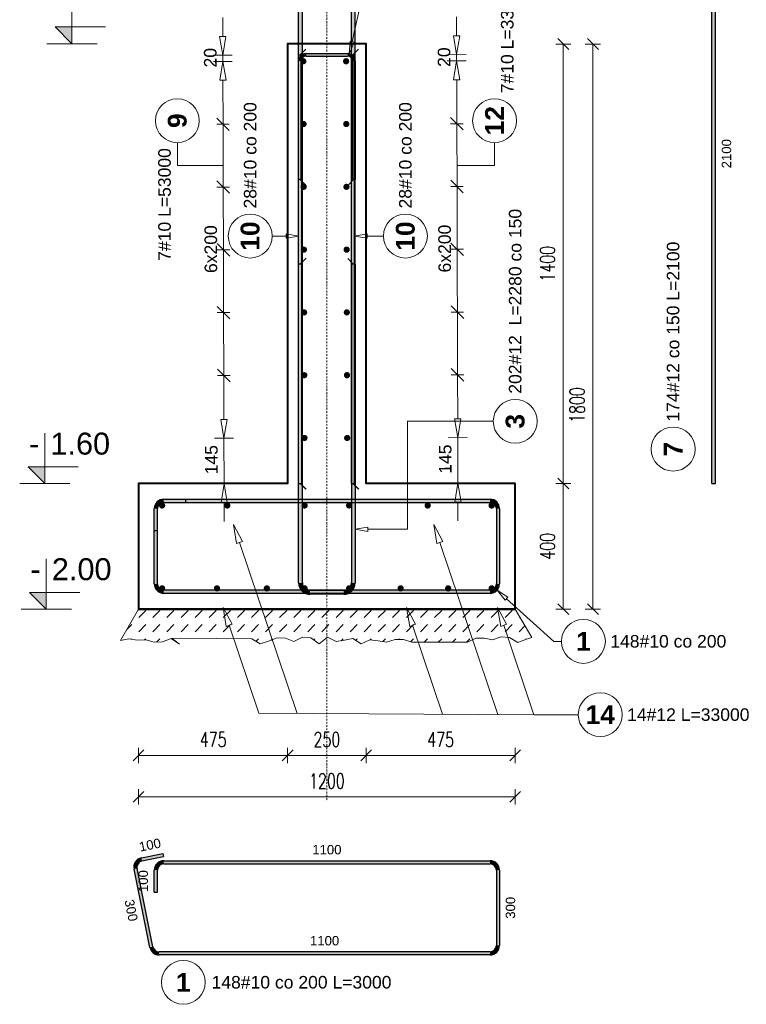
# Model space of a CAD drawing. Extents: x -274995 to 107519, y -337635 to 244261.
# Tile 24 of 49: x 77121 to 79436, y -49327 to -46191. Entities that reach past the tile are written whole.
import ezdxf
from ezdxf.enums import TextEntityAlignment as Align

# ---------------------------------------------------------------- set-up
doc = ezdxf.new("R2010")
doc.units = 0
doc.header["$LTSCALE"] = 10
doc.header["$MEASUREMENT"] = 0
doc.linetypes.add('DASHDOT', pattern=[1, 0.5, -0.25, 0, -0.25])
for name, color, linetype, lineweight in [('P-Osie', 1, 'DASHDOT', 18), ('P-Wymiar', 254, 'Continuous', 9), ('RCAD_deskowanie', 3, 'Continuous', 40)]:
    doc.layers.add(name, color=color, linetype=linetype, lineweight=lineweight)
for name, color, linetype in [('RCAD_kształt pręta', 7, 'Continuous'), ('RCAD_opis kształtu pręta', 7, 'Continuous'), ('RCAD_opis rozkładu', 7, 'Continuous'), ('RCAD_pręt wyrzucony', 130, 'Continuous'), ('RCAD_pręty punktowe', 7, 'Continuous'), ('RCAD_symbole graficzne', 7, 'Continuous')]:
    doc.layers.add(name, color=color, linetype=linetype)
doc.styles.add('ROMANS', font='romans.shx', dxfattribs={"width": 0.7})
doc.styles.add('style1', font='arial.ttf')
doc.styles.add('style3', font='arialbd.ttf')
doc.dimstyles.new('A25', dxfattribs={"dimscale": 27, "dimtxt": 1.75, "dimasz": 0.05, "dimexe": 0, "dimexo": 0, "dimgap": 1, "dimtad": 1, "dimdec": 4, "dimrnd": 1, "dimdsep": 46, "dimtxsty": 'ROMANS', "dimblk": '[[[[[[[[', "dimcen": 2, "dimdle": 2, "dimse1": 1, "dimse2": 1, "dimclrd": 256, "dimclrt": 1, "dimadec": 0, "dimazin": 0, "dimtfac": 1, "dimtdec": 4, "dimtix": 1, "dimtmove": 2, "dimatfit": 3, "dimldrblk": '[[[[[[[[', "dimfxl": 0, "dimtvp": 0.6, "dimtolj": 1, "dimlwd": -1, "dimarcsym": 0})

# ---------------------------------------------------------------- blocks, each defined once
blk = doc.blocks.new('[[[[[[[[')
at = {"layer": 'P-Wymiar'}
for p, q in [((-12.7, -12.7), (12.7, 12.7)), ((0, 0), (-4.6, 0)), ((0, 18), (0, -18))]:
    blk.add_line(p, q, dxfattribs=at)
blk = doc.blocks.new('*D645')
at = {"layer": 'Defpoints', "color": 0, "transparency": 16777216}
for p in [(77974.4, -47668.5), (77499.4, -48068.5), (77974.4, -48534.4)]:
    blk.add_point(p, dxfattribs=at)
at = {"layer": 'P-Wymiar', "transparency": 16777216}
blk.add_line((77500.7, -48534.4), (77973, -48534.4), dxfattribs=at)
at = {"layer": 'P-Wymiar', "transparency": 16777216, "xscale": 1.35, "yscale": 1.35, "zscale": 1.35, "rotation": 180}
blk.add_blockref('[[[[[[[[', (77499.4, -48534.4), dxfattribs=at)
at = {"layer": 'P-Wymiar', "transparency": 16777216, "xscale": 1.35, "yscale": 1.35, "zscale": 1.35}
blk.add_blockref('[[[[[[[[', (77974.4, -48534.4), dxfattribs=at)
at = {"layer": 'P-Wymiar', "color": 1, "transparency": 16777216, "insert": (77736.9, -48483.8), "char_height": 47.25, "attachment_point": 5, "style": 'ROMANS'}
blk.add_mtext('\\A1;475', dxfattribs=at)
blk = doc.blocks.new('*D646')
at = {"layer": 'Defpoints', "color": 0, "transparency": 16777216}
for p in [(77974.4, -47668.5), (78224.4, -47668.5), (78224.4, -48534.4)]:
    blk.add_point(p, dxfattribs=at)
at = {"layer": 'P-Wymiar', "transparency": 16777216}
blk.add_line((77975.7, -48534.4), (78223, -48534.4), dxfattribs=at)
at = {"layer": 'P-Wymiar', "transparency": 16777216, "xscale": 1.35, "yscale": 1.35, "zscale": 1.35, "rotation": 180}
blk.add_blockref('[[[[[[[[', (77974.4, -48534.4), dxfattribs=at)
at = {"layer": 'P-Wymiar', "transparency": 16777216, "xscale": 1.35, "yscale": 1.35, "zscale": 1.35}
blk.add_blockref('[[[[[[[[', (78224.4, -48534.4), dxfattribs=at)
at = {"layer": 'P-Wymiar', "color": 1, "transparency": 16777216, "insert": (78099.4, -48483.8), "char_height": 47.25, "attachment_point": 5, "style": 'ROMANS'}
blk.add_mtext('\\A1;250', dxfattribs=at)
blk = doc.blocks.new('*D647')
at = {"layer": 'Defpoints', "color": 0, "transparency": 16777216}
for p in [(78224.4, -47668.5), (78699.4, -47668.5), (78699.4, -48534.4)]:
    blk.add_point(p, dxfattribs=at)
at = {"layer": 'P-Wymiar', "transparency": 16777216}
blk.add_line((78225.7, -48534.4), (78698, -48534.4), dxfattribs=at)
at = {"layer": 'P-Wymiar', "transparency": 16777216, "xscale": 1.35, "yscale": 1.35, "zscale": 1.35, "rotation": 180}
blk.add_blockref('[[[[[[[[', (78224.4, -48534.4), dxfattribs=at)
at = {"layer": 'P-Wymiar', "transparency": 16777216, "xscale": 1.35, "yscale": 1.35, "zscale": 1.35}
blk.add_blockref('[[[[[[[[', (78699.4, -48534.4), dxfattribs=at)
at = {"layer": 'P-Wymiar', "color": 1, "transparency": 16777216, "insert": (78461.9, -48483.8), "char_height": 47.25, "attachment_point": 5, "style": 'ROMANS'}
blk.add_mtext('\\A1;475', dxfattribs=at)
blk = doc.blocks.new('*D648')
at = {"layer": 'Defpoints', "color": 0, "transparency": 16777216}
for p in [(77499.4, -48068.5), (78699.4, -48068.5), (77499.4, -48666.6)]:
    blk.add_point(p, dxfattribs=at)
at = {"layer": 'P-Wymiar', "transparency": 16777216}
blk.add_line((78698, -48666.6), (77500.7, -48666.6), dxfattribs=at)
at = {"layer": 'P-Wymiar', "transparency": 16777216, "xscale": 1.35, "yscale": 1.35, "zscale": 1.35, "rotation": 180}
blk.add_blockref('[[[[[[[[', (77499.4, -48666.6), dxfattribs=at)
at = {"layer": 'P-Wymiar', "transparency": 16777216, "xscale": 1.35, "yscale": 1.35, "zscale": 1.35}
blk.add_blockref('[[[[[[[[', (78699.4, -48666.6), dxfattribs=at)
at = {"layer": 'P-Wymiar', "color": 1, "transparency": 16777216, "insert": (78099.4, -48616), "char_height": 47.25, "attachment_point": 5, "style": 'ROMANS'}
blk.add_mtext('\\A1;1200', dxfattribs=at)
blk = doc.blocks.new('*D649')
at = {"layer": 'Defpoints', "color": 0, "transparency": 16777216}
for p in [(78408.6, -47668.5), (78852.7, -47668.5), (78408.6, -48068.5)]:
    blk.add_point(p, dxfattribs=at)
at = {"layer": 'P-Wymiar', "transparency": 16777216}
blk.add_line((78852.7, -48067.1), (78852.7, -47669.8), dxfattribs=at)
at = {"layer": 'P-Wymiar', "transparency": 16777216, "xscale": 1.35, "yscale": 1.35, "zscale": 1.35}
for p, rotation in [((78852.7, -47668.5), 90), ((78852.7, -48068.5), 270)]:
    blk.add_blockref('[[[[[[[[', p, dxfattribs=dict(at, rotation=rotation))
at = {"layer": 'P-Wymiar', "color": 1, "transparency": 16777216, "insert": (78802.1, -47868.5), "char_height": 47.25, "attachment_point": 5, "rotation": 90, "style": 'ROMANS'}
blk.add_mtext('\\A1;400', dxfattribs=at)
blk = doc.blocks.new('*D650')
at = {"layer": 'Defpoints', "color": 0, "transparency": 16777216}
for p in [(78083.6, -46268.5), (78408.6, -48068.5), (78947.2, -48068.5)]:
    blk.add_point(p, dxfattribs=at)
at = {"layer": 'P-Wymiar', "transparency": 16777216}
blk.add_line((78947.2, -46269.8), (78947.2, -48067.1), dxfattribs=at)
at = {"layer": 'P-Wymiar', "transparency": 16777216, "xscale": 1.35, "yscale": 1.35, "zscale": 1.35}
for p, rotation in [((78947.2, -46268.5), 90), ((78947.2, -48068.5), 270)]:
    blk.add_blockref('[[[[[[[[', p, dxfattribs=dict(at, rotation=rotation))
at = {"layer": 'P-Wymiar', "color": 1, "transparency": 16777216, "insert": (78896.6, -47418.5), "char_height": 47.25, "attachment_point": 5, "rotation": 90, "style": 'ROMANS'}
blk.add_mtext('\\A1;1800', dxfattribs=at)
blk = doc.blocks.new('*D651')
at = {"layer": 'Defpoints', "color": 0, "transparency": 16777216}
for p in [(78083.6, -46268.5), (78852.7, -46268.5), (78408.6, -47668.5)]:
    blk.add_point(p, dxfattribs=at)
at = {"layer": 'P-Wymiar', "transparency": 16777216}
blk.add_line((78852.7, -47667.1), (78852.7, -46269.8), dxfattribs=at)
at = {"layer": 'P-Wymiar', "transparency": 16777216, "xscale": 1.35, "yscale": 1.35, "zscale": 1.35}
for p, rotation in [((78852.7, -46268.5), 90), ((78852.7, -47668.5), 270)]:
    blk.add_blockref('[[[[[[[[', p, dxfattribs=dict(at, rotation=rotation))
at = {"layer": 'P-Wymiar', "color": 1, "transparency": 16777216, "insert": (78802.1, -46968.5), "char_height": 47.25, "attachment_point": 5, "rotation": 90, "style": 'ROMANS'}
blk.add_mtext('\\A1;1400', dxfattribs=at)

msp = doc.modelspace()

# ---------------------------------------------------------------- hatches: boundary and pattern name
at = {"layer": 'RCAD_deskowanie', "linetype": 'Continuous', "lineweight": 5}
h = msp.add_hatch(dxfattribs=at)
h.set_pattern_fill('DASH', color=2, scale=10, angle=405, style=0)
h.set_pattern_definition([(45, (31296.453, -59635.235), (1e-14, 44.90128), [31.75, -31.75])])
h.paths.add_polyline_path([(78182.25927, -48162.04233), (78209.1056, -48179.16891), (78235.95192, -48166.23402), (78262.79825, -48169.20421), (78289.64458, -48173.29704), (78316.49091, -48165.50829), (78343.33723, -48164.90531), (78370.18356, -48174.12198), (78547.02989, -48173.74881), (78573.87622, -48160.53778), (78600.72255, -48160.66256), (78627.56887, -48166.3131), (78654.4152, -48156.78678), (78681.26153, -48158.58987), (78708.10786, -48175.00823), (78750.62031, -48157.21234), (78699.37509, -48068.45301), (77499.37509, -48068.45301), (77441.64006, -48168.45301), (77468.48639, -48163.51987), (77495.33272, -48167.65084), (77522.17904, -48166.54457), (77549.02537, -48173.50352), (77575.8717, -48173.20626), (77604.82532, -48160.96857), (77606.41068, -48162.19565), (77633.25701, -48160.90525), (77860.10334, -48163.4361), (77886.94967, -48179.36455), (77913.79599, -48170.51623), (77940.64232, -48159.75015), (77967.48865, -48161.48149), (77994.33498, -48171.48815), (78021.1813, -48157.36614), (78048.02763, -48159.53831), (78074.87396, -48179.10333), (78101.72029, -48157.66365), (78128.56661, -48171.71657), (78155.41294, -48167.85617)])
at = {"layer": 'RCAD_kształt pręta'}
for points in [[(78021.37509, -47668.45301), (78009.37509, -47668.45301), (78009.37509, -45567.55398), (78021.37509, -45567.55398)], [(78189.37509, -47668.45301), (78177.37509, -47668.45301), (78177.37509, -45567.55398), (78189.37509, -45567.55398)], [(78019.37509, -47668.45301), (78009.37509, -47668.45301), (78009.37509, -46302.55398), (78019.37509, -46302.55398)], [(78033.37509, -46307.12674), (78033.37509, -46299.12674), (78165.37509, -46299.12674), (78165.37509, -46307.12674)], [(78187.37509, -47668.45301), (78177.37509, -47668.45301), (78177.37509, -46302.55398), (78187.37509, -46302.55398)], [(78017.37509, -46699.12674), (78009.37509, -46699.12674), (78009.37509, -46323.12674), (78017.37509, -46323.12674)], [(78181.37509, -46323.12674), (78189.37509, -46323.12674), (78189.37509, -46699.12674), (78181.37509, -46699.12674)], [(78021.37582, -47985.14439), (78009.37582, -47985.14427), (78009.38625, -46968.45337), (78021.38625, -46968.4535)], [(78177.37509, -46969.43991), (78189.37509, -46969.43991), (78189.37509, -47985.14464), (78177.37509, -47985.14464)], [(77579.37509, -47728.45301), (77579.37509, -47718.45301), (78619.37509, -47718.45301), (78619.37509, -47728.45301)], [(77579.37509, -47728.45301), (77579.37509, -47718.45301), (77649.37509, -47718.45301), (77649.37509, -47728.45301)], [(77559.37509, -47818.45301), (77549.37509, -47818.45301), (77549.37509, -47748.45301), (77559.37509, -47748.45301)], [(77559.37509, -47988.45301), (77549.37509, -47988.45301), (77549.37509, -47748.45301), (77559.37509, -47748.45301)], [(78639.37509, -47748.45301), (78649.37509, -47748.45301), (78649.37509, -47988.45301), (78639.37509, -47988.45301)], [(78619.37509, -48008.45301), (78619.37509, -48018.45301), (77579.37509, -48018.45301), (77579.37509, -48008.45301)], [(78153.37509, -48009.14464), (78153.37509, -48021.14464), (78045.37582, -48021.14464), (78045.37582, -48009.14464)]]:
    msp.add_hatch(color=4, dxfattribs=at).paths.add_polyline_path(points, flags=0)
h = msp.add_hatch(color=4, dxfattribs=at)
edge = h.paths.add_edge_path(flags=0)
edge.add_line((78033.37509, -46299.12674), (78033.37509, -46307.12674))
edge.add_arc((78033.37509, -46323.12674), 16, 90, 180)
edge.add_line((78017.37509, -46323.12674), (78009.37509, -46323.12674))
edge.add_arc((78033.37509, -46323.12674), 24, 450, 540, ccw=False)
h = msp.add_hatch(color=4, dxfattribs=at)
edge = h.paths.add_edge_path(flags=0)
edge.add_line((78189.37509, -46323.12674), (78181.37509, -46323.12674))
edge.add_arc((78165.37509, -46323.12674), 16, 0, 90)
edge.add_line((78165.37509, -46307.12674), (78165.37509, -46299.12674))
edge.add_arc((78165.37509, -46323.12674), 24, 360, 450, ccw=False)
h = msp.add_hatch(color=4, dxfattribs=at)
edge = h.paths.add_edge_path(flags=0)
edge.add_line((77579.37509, -47718.45301), (77579.37509, -47728.45301))
edge.add_arc((77579.37509, -47748.45301), 20, 90, 180)
edge.add_line((77559.37509, -47748.45301), (77549.37509, -47748.45301))
edge.add_arc((77579.37509, -47748.45301), 30, 450, 540, ccw=False)
h = msp.add_hatch(color=4, dxfattribs=at)
edge = h.paths.add_edge_path(flags=0)
edge.add_line((77579.37509, -47718.45301), (77579.37509, -47728.45301))
edge.add_arc((77579.37509, -47748.45301), 20, 90, 180)
edge.add_line((77559.37509, -47748.45301), (77549.37509, -47748.45301))
edge.add_arc((77579.37509, -47748.45301), 30, 450, 540, ccw=False)
h = msp.add_hatch(color=4, dxfattribs=at)
edge = h.paths.add_edge_path(flags=0)
edge.add_line((78649.37509, -47748.45301), (78639.37509, -47748.45301))
edge.add_arc((78619.37509, -47748.45301), 20, 0, 90)
edge.add_line((78619.37509, -47728.45301), (78619.37509, -47718.45301))
edge.add_arc((78619.37509, -47748.45301), 30, 360, 450, ccw=False)
h = msp.add_hatch(color=4, dxfattribs=at)
edge = h.paths.add_edge_path(flags=0)
edge.add_line((77549.37509, -47988.45301), (77559.37509, -47988.45301))
edge.add_arc((77579.37509, -47988.45301), 20, -180, -90)
edge.add_line((77579.37509, -48008.45301), (77579.37509, -48018.45301))
edge.add_arc((77579.37509, -47988.45301), 30, 180, 270, ccw=False)
h = msp.add_hatch(color=4, dxfattribs=at)
edge = h.paths.add_edge_path(flags=0)
edge.add_line((78009.37582, -47985.14427), (78021.37582, -47985.14439))
edge.add_arc((78045.37582, -47985.14464), 24, 179.99941191, 270)
edge.add_line((78045.37582, -48009.14464), (78045.37582, -48021.14464))
edge.add_arc((78045.37582, -47985.14464), 36, 539.99941191, 630, ccw=False)
h = msp.add_hatch(color=4, dxfattribs=at)
edge = h.paths.add_edge_path(flags=0)
edge.add_line((78153.37509, -48021.14464), (78153.37509, -48009.14464))
edge.add_arc((78153.37509, -47985.14464), 24, -90, -0.00000001)
edge.add_line((78177.37509, -47985.14464), (78189.37509, -47985.14464))
edge.add_arc((78153.37509, -47985.14464), 36, 270, 359.99999999, ccw=False)
h = msp.add_hatch(color=4, dxfattribs=at)
edge = h.paths.add_edge_path(flags=0)
edge.add_line((78619.37509, -48018.45301), (78619.37509, -48008.45301))
edge.add_arc((78619.37509, -47988.45301), 20, -90, 0)
edge.add_line((78639.37509, -47988.45301), (78649.37509, -47988.45301))
edge.add_arc((78619.37509, -47988.45301), 30, 270, 360, ccw=False)
at = {"layer": 'RCAD_pręt wyrzucony'}
for points in [[(79337.86891, -47668.45301), (79325.86891, -47668.45301), (79325.86891, -45567.55398), (79337.86891, -45567.55398)], [(77510.23284, -48870.78704), (77508.24615, -48860.98637), (77576.85081, -48847.07952), (77578.8375, -48856.88019)], [(77579.37509, -48879.90322), (77579.37509, -48869.90322), (78619.37509, -48869.90322), (78619.37509, -48879.90322)], [(77545.18406, -49143.87661), (77535.3834, -49145.8633), (77484.80423, -48896.34845), (77494.6049, -48894.36176)], [(77559.37509, -48969.90322), (77549.37509, -48969.90322), (77549.37509, -48899.90322), (77559.37509, -48899.90322)], [(78639.37509, -48899.90322), (78649.37509, -48899.90322), (78649.37509, -49139.90322), (78639.37509, -49139.90322)], [(78619.37509, -49159.90322), (78619.37509, -49169.90322), (77564.78539, -49169.90322), (77564.78539, -49159.90322)]]:
    msp.add_hatch(color=4, dxfattribs=at).paths.add_polyline_path(points, flags=0)
h = msp.add_hatch(color=4, dxfattribs=at)
edge = h.paths.add_edge_path(flags=0)
edge.add_line((77508.24615, -48860.98637), (77510.23284, -48870.78704))
edge.add_arc((77514.20623, -48890.38837), 20, -258.5408441, -168.5408441)
edge.add_line((77494.6049, -48894.36176), (77484.80423, -48896.34845))
edge.add_arc((77514.20623, -48890.38837), 30, 101.4591559, 191.4591559, ccw=False)
h = msp.add_hatch(color=4, dxfattribs=at)
edge = h.paths.add_edge_path(flags=0)
edge.add_line((77579.37509, -48869.90322), (77579.37509, -48879.90322))
edge.add_arc((77579.37509, -48899.90322), 20, 90, 180)
edge.add_line((77559.37509, -48899.90322), (77549.37509, -48899.90322))
edge.add_arc((77579.37509, -48899.90322), 30, 450, 540, ccw=False)
h = msp.add_hatch(color=4, dxfattribs=at)
edge = h.paths.add_edge_path(flags=0)
edge.add_line((78649.37509, -48899.90322), (78639.37509, -48899.90322))
edge.add_arc((78619.37509, -48899.90322), 20, 0, 90)
edge.add_line((78619.37509, -48879.90322), (78619.37509, -48869.90322))
edge.add_arc((78619.37509, -48899.90322), 30, 360, 450, ccw=False)
h = msp.add_hatch(color=4, dxfattribs=at)
edge = h.paths.add_edge_path(flags=0)
edge.add_line((77535.3834, -49145.8633), (77545.18406, -49143.87661))
edge.add_arc((77564.78539, -49139.90322), 20, -168.5408441, -90)
edge.add_line((77564.78539, -49159.90322), (77564.78539, -49169.90322))
edge.add_arc((77564.78539, -49139.90322), 30, 191.4591559, 270, ccw=False)
h = msp.add_hatch(color=4, dxfattribs=at)
edge = h.paths.add_edge_path(flags=0)
edge.add_line((78619.37509, -49169.90322), (78619.37509, -49159.90322))
edge.add_arc((78619.37509, -49139.90322), 20, -90, 0)
edge.add_line((78639.37509, -49139.90322), (78649.37509, -49139.90322))
edge.add_arc((78619.37509, -49139.90322), 30, 270, 360, ccw=False)
at = {"layer": 'RCAD_pręty punktowe'}
h = msp.add_hatch(color=1, dxfattribs=at)
edge = h.paths.add_edge_path(flags=0)
edge.add_arc((78024.43367, -46323.43828), 10, 0, 360)
h = msp.add_hatch(color=1, dxfattribs=at)
edge = h.paths.add_edge_path(flags=0)
edge.add_arc((78160.57663, -46323.43828), 10, 0, 360)
h = msp.add_hatch(color=1, dxfattribs=at)
edge = h.paths.add_edge_path(flags=0)
edge.add_arc((78025.01975, -46523.43742), 10, 0, 360)
h = msp.add_hatch(color=1, dxfattribs=at)
edge = h.paths.add_edge_path(flags=0)
edge.add_arc((78161.16271, -46523.43742), 10, 0, 360)
h = msp.add_hatch(color=1, dxfattribs=at)
edge = h.paths.add_edge_path(flags=0)
edge.add_arc((78025.60583, -46723.43656), 10, 0, 360)
h = msp.add_hatch(color=1, dxfattribs=at)
edge = h.paths.add_edge_path(flags=0)
edge.add_arc((78161.74879, -46723.43656), 10, 0, 360)
h = msp.add_hatch(color=1, dxfattribs=at)
edge = h.paths.add_edge_path(flags=0)
edge.add_arc((78026.19191, -46923.4357), 10, 0, 360)
h = msp.add_hatch(color=1, dxfattribs=at)
edge = h.paths.add_edge_path(flags=0)
edge.add_arc((78162.33487, -46923.4357), 10, 0, 360)
h = msp.add_hatch(color=1, dxfattribs=at)
edge = h.paths.add_edge_path(flags=0)
edge.add_arc((78026.77799, -47123.43484), 10, 0, 360)
h = msp.add_hatch(color=1, dxfattribs=at)
edge = h.paths.add_edge_path(flags=0)
edge.add_arc((78162.92094, -47123.43484), 10, 0, 360)
h = msp.add_hatch(color=1, dxfattribs=at)
edge = h.paths.add_edge_path(flags=0)
edge.add_arc((78027.36406, -47323.43398), 10, 0, 360)
h = msp.add_hatch(color=1, dxfattribs=at)
edge = h.paths.add_edge_path(flags=0)
edge.add_arc((78163.50702, -47323.43398), 10, 0, 360)
h = msp.add_hatch(color=1, dxfattribs=at)
edge = h.paths.add_edge_path(flags=0)
edge.add_arc((78027.95014, -47523.43312), 10, 0, 360)
h = msp.add_hatch(color=1, dxfattribs=at)
edge = h.paths.add_edge_path(flags=0)
edge.add_arc((78164.0931, -47523.43312), 10, 0, 360)
h = msp.add_hatch(color=1, dxfattribs=at)
edge = h.paths.add_edge_path(flags=0)
edge.add_arc((77574.37509, -47738.45301), 10, 0, 360)
h = msp.add_hatch(color=1, dxfattribs=at)
edge = h.paths.add_edge_path(flags=0)
edge.add_arc((77782.14779, -47738.45301), 10, 0, 360)
h = msp.add_hatch(color=1, dxfattribs=at)
edge = h.paths.add_edge_path(flags=0)
edge.add_arc((78028.37509, -47738.45301), 10, 0, 360)
h = msp.add_hatch(color=1, dxfattribs=at)
edge = h.paths.add_edge_path(flags=0)
edge.add_arc((78170.37509, -47738.45301), 10, 0, 360)
h = msp.add_hatch(color=1, dxfattribs=at)
edge = h.paths.add_edge_path(flags=0)
edge.add_arc((78420.62889, -47738.45301), 10, 0, 360)
h = msp.add_hatch(color=1, dxfattribs=at)
edge = h.paths.add_edge_path(flags=0)
edge.add_arc((78624.37509, -47738.45301), 10, 0, 360)
h = msp.add_hatch(color=1, dxfattribs=at)
edge = h.paths.add_edge_path(flags=0)
edge.add_arc((77574.37509, -48002.45301), 10, 0, 360)
h = msp.add_hatch(color=1, dxfattribs=at)
edge = h.paths.add_edge_path(flags=0)
edge.add_arc((77749.37509, -48002.45301), 10, 0, 360)
h = msp.add_hatch(color=1, dxfattribs=at)
edge = h.paths.add_edge_path(flags=0)
edge.add_arc((77908.08909, -48002.45301), 10, 0, 360)
h = msp.add_hatch(color=1, dxfattribs=at)
edge = h.paths.add_edge_path(flags=0)
edge.add_arc((78028.37509, -48002.45301), 10, 0, 360)
h = msp.add_hatch(color=1, dxfattribs=at)
edge = h.paths.add_edge_path(flags=0)
edge.add_arc((78170.37509, -48002.45301), 10, 0, 360)
h = msp.add_hatch(color=1, dxfattribs=at)
edge = h.paths.add_edge_path(flags=0)
edge.add_arc((78334.36268, -48002.45301), 10, 0, 360)
h = msp.add_hatch(color=1, dxfattribs=at)
edge = h.paths.add_edge_path(flags=0)
edge.add_arc((78485.91262, -48002.45301), 10, 0, 360)
h = msp.add_hatch(color=1, dxfattribs=at)
edge = h.paths.add_edge_path(flags=0)
edge.add_arc((78624.37509, -48002.45301), 10, 0, 360)
at = {"layer": 'RCAD_symbole graficzne'}
for points in [[(77233.70334, -46214.22065), (77287.03667, -46267.55398), (77287.03667, -46214.22065)], [(77147.18809, -47615.11968), (77200.52143, -47668.45301), (77200.52143, -47615.11968)], [(77151.86073, -48015.11968), (77205.19406, -48068.45301), (77205.19406, -48015.11968)]]:
    msp.add_hatch(color=1, dxfattribs=at).paths.add_polyline_path(points, flags=0)

# ---------------------------------------------------------------- linework, layer by layer
at = {"layer": 'P-Osie'}
msp.add_lwpolyline([(78099.37509, -45438.68273), (78099.37509, -48678.24822)], dxfattribs=at)
at = {"layer": 'RCAD_deskowanie', "lineweight": 20}
msp.add_line((78699.37509, -48068.45301), (78751.91289, -48159.45115), dxfattribs=at)
at = {"layer": 'RCAD_deskowanie'}
for points in [[(77499.37509, -48068.45301), (78699.37509, -48068.45301), (78699.37509, -47668.45301), (78224.37509, -47668.45301), (78224.37509, -46267.55398), (77974.37509, -46267.55398), (77974.37509, -47668.45301), (77499.37509, -47668.45301), (77499.37509, -48068.45301)], [(78699.37509, -48068.45301), (77499.37509, -48068.45301)]]:
    msp.add_lwpolyline(points, dxfattribs=at)
at = {"layer": 'RCAD_deskowanie', "lineweight": 20}
msp.add_lwpolyline([(77499.37509, -48068.45301), (77441.64006, -48168.45301), (77468.48639, -48163.51987), (77495.33272, -48167.65084), (77522.17904, -48166.54457), (77549.02537, -48173.50352), (77575.8717, -48173.20626), (77602.71803, -48161.85925), (77629.56435, -48180.11659), (77606.41068, -48162.19565), (77633.25701, -48160.90525), (77860.10334, -48163.4361), (77886.94967, -48179.36455), (77913.79599, -48170.51623), (77940.64232, -48159.75015), (77967.48865, -48161.48149), (77994.33498, -48171.48815), (78021.1813, -48157.36614), (78048.02763, -48159.53831), (78074.87396, -48179.10333), (78101.72029, -48157.66365), (78128.56661, -48171.71657), (78155.41294, -48167.85617), (78182.25927, -48162.04233), (78209.1056, -48179.16891), (78235.95192, -48166.23402), (78262.79825, -48169.20421), (78289.64458, -48173.29704), (78316.49091, -48165.50829), (78343.33723, -48164.90531), (78370.18356, -48174.12198), (78547.02989, -48173.74881), (78573.87622, -48160.53778), (78600.72255, -48160.66256), (78627.56887, -48166.3131), (78654.4152, -48156.78678), (78681.26153, -48158.58987), (78708.10786, -48175.00823), (78734.95418, -48163.77024), (78751.91289, -48159.45115)], dxfattribs=at)
at = {"layer": 'RCAD_kształt pręta', "color": 4}
for p, q in [((78009.37509, -47668.45301), (78009.37509, -45567.55398)), ((78021.37509, -47668.45301), (78021.37509, -45567.55398)), ((78177.37509, -47668.45301), (78177.37509, -45567.55398)), ((78189.37509, -47668.45301), (78189.37509, -45567.55398)), ((78009.37509, -47668.45301), (78009.37509, -46302.55398)), ((78009.37509, -46302.55398), (78019.37509, -46302.55398)), ((78019.37509, -47668.45301), (78019.37509, -46302.55398)), ((78033.37509, -46299.12674), (78165.37509, -46299.12674)), ((78033.37509, -46307.12674), (78165.37509, -46307.12674)), ((78177.37509, -47668.45301), (78177.37509, -46302.55398)), ((78177.37509, -46302.55398), (78187.37509, -46302.55398)), ((78187.37509, -47668.45301), (78187.37509, -46302.55398)), ((78009.37509, -46699.12674), (78009.37509, -46323.12674)), ((78017.37509, -46699.12674), (78017.37509, -46323.12674)), ((78181.37509, -46323.12674), (78181.37509, -46699.12674)), ((78189.37509, -46323.12674), (78189.37509, -46699.12674)), ((78009.37509, -46699.12674), (78017.37509, -46699.12674)), ((78189.37509, -46699.12674), (78181.37509, -46699.12674)), ((78009.37582, -47985.14427), (78009.38625, -46968.45337)), ((78009.38625, -46968.45337), (78021.38625, -46968.4535)), ((78021.37582, -47985.14439), (78021.38625, -46968.4535)), ((78177.37509, -46969.43991), (78177.37509, -47985.14464)), ((78189.37509, -46969.43991), (78177.37509, -46969.43991)), ((78189.37509, -46969.43991), (78189.37509, -47985.14464)), ((78009.37509, -47668.45301), (78019.37509, -47668.45301)), ((78009.37509, -47668.45301), (78021.37509, -47668.45301)), ((78177.37509, -47668.45301), (78189.37509, -47668.45301)), ((78177.37509, -47668.45301), (78187.37509, -47668.45301)), ((77579.37509, -47718.45301), (78619.37509, -47718.45301)), ((77579.37509, -47718.45301), (77649.37509, -47718.45301)), ((77579.37509, -47728.45301), (78619.37509, -47728.45301)), ((77579.37509, -47728.45301), (77649.37509, -47728.45301)), ((77649.37509, -47718.45301), (77649.37509, -47728.45301)), ((77549.37509, -47818.45301), (77549.37509, -47748.45301)), ((77549.37509, -47988.45301), (77549.37509, -47748.45301)), ((77559.37509, -47818.45301), (77559.37509, -47748.45301)), ((77559.37509, -47988.45301), (77559.37509, -47748.45301)), ((78639.37509, -47748.45301), (78639.37509, -47988.45301)), ((78649.37509, -47748.45301), (78649.37509, -47988.45301)), ((77549.37509, -47818.45301), (77559.37509, -47818.45301)), ((78619.37509, -48008.45301), (77579.37509, -48008.45301)), ((78153.37509, -48009.14464), (78045.37582, -48009.14464)), ((78619.37509, -48018.45301), (77579.37509, -48018.45301)), ((78153.37509, -48021.14464), (78045.37582, -48021.14464))]:
    msp.add_line(p, q, dxfattribs=at)
at = {"layer": 'RCAD_kształt pręta', "color": 2, "lineweight": 5}
for p, q in [((78014.37509, -46302.55398), (78031.87509, -46285.05398)), ((78182.37509, -46302.55398), (78199.87509, -46285.05398)), ((78013.37509, -46699.12674), (78030.87509, -46716.62674)), ((78185.37509, -46699.12674), (78167.87509, -46716.62674)), ((78015.38625, -46968.45344), (78032.88643, -46950.95361)), ((78183.37509, -46969.43991), (78165.87509, -46951.93991)), ((78014.37509, -47668.45301), (78031.87509, -47685.95301)), ((78015.37509, -47668.45301), (78032.87509, -47685.95301)), ((78182.37509, -47668.45301), (78199.87509, -47685.95301)), ((78183.37509, -47668.45301), (78200.87509, -47685.95301))]:
    msp.add_line(p, q, dxfattribs=at)
at = {"layer": 'RCAD_kształt pręta', "color": 4}
for centre, radius, start, end in [((78033.37509, -46323.12674), 24, 90, 180), ((78033.37509, -46323.12674), 16, 90, 180), ((78165.37509, -46323.12674), 24, 360, 90), ((78165.37509, -46323.12674), 16, 360, 90), ((77579.37509, -47748.45301), 30, 90, 180), ((77579.37509, -47748.45301), 30, 90, 180), ((77579.37509, -47748.45301), 20, 90, 180), ((77579.37509, -47748.45301), 20, 90, 180), ((78619.37509, -47748.45301), 30, 0, 90), ((78619.37509, -47748.45301), 20, 0, 90), ((77579.37509, -47988.45301), 30, 180, 270), ((77579.37509, -47988.45301), 20, 180, 270), ((78045.37582, -47985.14464), 36, 179.99941191, 270), ((78045.37582, -47985.14464), 24, 179.99941191, 270), ((78153.37509, -47985.14464), 24, 270, 359.99999999), ((78153.37509, -47985.14464), 36, 270, 359.99999999), ((78619.37509, -47988.45301), 20, 270, 0), ((78619.37509, -47988.45301), 30, 270, 0)]:
    msp.add_arc(centre, radius, start, end, dxfattribs=at)
at = {"layer": 'RCAD_opis kształtu pręta', "color": 8, "lineweight": 0}
for p, q in [((78249.01911, -45954.90491), (78179.55195, -46260.71667)), ((78170.69141, -46299.72296), (78173.0509, -46259.23991)), ((78186.053, -46262.19342), (78173.0509, -46259.23991)), ((78186.053, -46262.19342), (78170.69141, -46299.72296)), ((77925.06609, -46880.23405), (77969.37509, -46880.23405)), ((77969.37509, -46873.56738), (78009.37509, -46880.23405)), ((77969.37509, -46873.56738), (77969.37509, -46886.90071)), ((78009.37509, -46880.23405), (77969.37509, -46886.90071)), ((78187.37509, -46880.23405), (78227.37509, -46873.56738)), ((78227.37509, -46886.90071), (78187.37509, -46880.23405)), ((78227.37509, -46886.90071), (78227.37509, -46873.56738)), ((78279.55, -46880.23405), (78227.37509, -46880.23405)), ((78356.41516, -47814.10804), (78356.41516, -47470.31231)), ((78356.41516, -47470.31231), (78629.54791, -47470.31231)), ((78189.37509, -47814.10804), (78229.37509, -47807.44137)), ((78229.37509, -47820.7747), (78189.37509, -47814.10804)), ((78229.37509, -47820.7747), (78229.37509, -47807.44137)), ((78356.41516, -47814.10804), (78229.37509, -47814.10804)), ((78666.9666, -48040.21683), (78641.68193, -48008.51304)), ((78641.68193, -48008.51304), (78675.88217, -48030.30267)), ((78666.9666, -48040.21683), (78675.88217, -48030.30267)), ((78822.65127, -48171.2546), (78671.42439, -48035.25975)), ((78822.65127, -48171.2546), (78846.76321, -48171.2546))]:
    msp.add_line(p, q, dxfattribs=at)
for centre in [(77855.06609, -46880.23405), (78349.55, -46880.23405), (78699.54791, -47470.31231), (78916.76321, -48171.2546)]:
    msp.add_circle(centre, 70, dxfattribs=at)
at = {"layer": 'RCAD_opis rozkładu', "color": 8, "lineweight": 0}
for p, q in [((77767.47074, -46184.19068), (77767.64657, -46244.19042)), ((78512.44409, -46182.40656), (78512.61991, -46242.4063)), ((77777.64652, -46244.16112), (77757.64661, -46244.21973)), ((77767.82239, -46304.19016), (77757.64661, -46244.21973)), ((77777.64652, -46244.16112), (77767.82239, -46304.19016)), ((78522.61987, -46242.377), (78502.61995, -46242.43561)), ((78512.79573, -46302.40605), (78502.61995, -46242.43561)), ((78522.61987, -46242.377), (78512.79573, -46302.40605)), ((77737.82252, -46304.27808), (77797.82226, -46304.10225)), ((77767.881, -46324.19008), (77767.82239, -46304.19016)), ((78482.79586, -46302.49396), (78542.7956, -46302.31813)), ((78512.85434, -46322.40596), (78512.79573, -46302.40605)), ((77737.88113, -46324.27799), (77797.88087, -46324.10217)), ((77758.05686, -46384.21912), (77767.881, -46324.19008)), ((77767.881, -46324.19008), (77778.05678, -46384.16052)), ((78542.85421, -46322.31805), (78482.85447, -46322.49387)), ((78503.03021, -46382.43501), (78512.85434, -46322.40596)), ((78512.85434, -46322.40596), (78523.03012, -46382.3764)), ((77758.05686, -46384.21912), (77778.05678, -46384.16052)), ((77768.46707, -46524.18922), (77768.05682, -46384.18982)), ((78503.03021, -46382.43501), (78523.03012, -46382.3764)), ((78513.44042, -46522.4051), (78513.03016, -46382.4057)), ((77788.5256, -46544.13053), (77748.40855, -46504.24791)), ((78533.49894, -46542.34641), (78493.3819, -46502.4638)), ((77748.46716, -46524.24783), (77788.46699, -46524.13061)), ((77769.05315, -46724.18836), (77768.46707, -46524.18922)), ((78533.44033, -46522.34649), (78493.44051, -46522.46371)), ((78514.0265, -46722.40424), (78513.44042, -46522.4051)), ((77622.86364, -46655.4355), (77622.86364, -46582.84474)), ((78633.623, -46655.4355), (78633.623, -46582.84474)), ((77622.86364, -46655.4355), (77768.85042, -46655.0077)), ((78633.623, -46655.4355), (78513.83128, -46655.78654)), ((77789.11167, -46744.12967), (77748.99463, -46704.24705)), ((77749.05324, -46724.24697), (77789.05307, -46724.12975)), ((77769.63923, -46924.1875), (77769.05315, -46724.18836)), ((78534.08502, -46742.34555), (78493.96798, -46702.46294)), ((78534.02641, -46722.34563), (78494.02658, -46722.46285)), ((78514.61258, -46922.40338), (78514.0265, -46722.40424)), ((77789.69775, -46944.12881), (77749.58071, -46904.2462)), ((78534.6711, -46942.34469), (78494.55405, -46902.46208)), ((77749.63931, -46924.24611), (77789.63914, -46924.12889)), ((77769.93227, -47024.18707), (77769.63923, -46924.1875)), ((78534.61249, -46922.34478), (78494.61266, -46922.46199)), ((78514.90562, -47022.40295), (78514.61258, -46922.40338)), ((77769.93227, -47024.18707), (77770.22531, -47124.18664)), ((78514.90562, -47022.40295), (78515.19866, -47122.40253)), ((77750.16678, -47104.24534), (77790.28383, -47144.12795)), ((78495.14013, -47102.46122), (78535.25718, -47142.34383)), ((77750.22539, -47124.24525), (77790.22522, -47124.12804)), ((77770.22531, -47124.18664), (77770.81138, -47324.18578)), ((78535.19857, -47122.34392), (78495.19874, -47122.46113)), ((78515.19866, -47122.40253), (78515.78473, -47322.40167)), ((77750.75286, -47304.24448), (77790.8699, -47344.12709)), ((77750.81147, -47324.24439), (77790.8113, -47324.12718)), ((77770.81138, -47324.18578), (77771.22164, -47464.18518)), ((78495.72621, -47302.46036), (78535.84326, -47342.34297)), ((78535.78465, -47322.34306), (78495.78482, -47322.46027)), ((78515.78473, -47322.40167), (78516.19499, -47462.40107)), ((77781.22159, -47464.15588), (77761.22168, -47464.21449)), ((77771.39746, -47524.18493), (77761.22168, -47464.21449)), ((77781.22159, -47464.15588), (77771.39746, -47524.18493)), ((78526.19495, -47462.37176), (78506.19503, -47462.43037)), ((78516.37081, -47522.40081), (78506.19503, -47462.43037)), ((78526.19495, -47462.37176), (78516.37081, -47522.40081)), ((77741.39759, -47524.27284), (77801.39733, -47524.09701)), ((77771.39746, -47524.18493), (77771.82238, -47669.19016)), ((78546.37068, -47522.3129), (78486.37094, -47522.48872)), ((78516.37081, -47522.40081), (78516.79574, -47667.40605)), ((77741.82251, -47669.27808), (77801.82225, -47669.10225)), ((77761.99825, -47729.21921), (77771.82238, -47669.19016)), ((77771.82238, -47669.19016), (77781.99816, -47729.1606)), ((78486.79587, -47667.49396), (78546.79561, -47667.31813)), ((78506.9716, -47727.43509), (78516.79574, -47667.40605)), ((78516.79574, -47667.40605), (78526.97152, -47727.37648)), ((77761.99825, -47729.21921), (77781.99816, -47729.1606)), ((77772.17403, -47789.18965), (77771.99821, -47729.18991)), ((78506.9716, -47727.43509), (78526.97152, -47727.37648)), ((78517.14738, -47787.40553), (78516.97156, -47727.40579)), ((77811.0272, -47859.3546), (77801.32521, -47799.30569)), ((77801.32521, -47799.30569), (77829.97809, -47852.96212)), ((78449.5083, -47859.3546), (78439.80632, -47799.30569)), ((78439.80632, -47799.30569), (78468.45919, -47852.96212)), ((77811.0272, -47859.3546), (77829.97809, -47852.96212)), ((78004.28757, -48401.00012), (77820.50264, -47856.15836)), ((78449.5083, -47859.3546), (78468.45919, -47852.96212)), ((78643.85022, -48404.20644), (78458.98375, -47856.15836)), ((77778.2545, -48123.3546), (77768.55252, -48063.30569)), ((77768.55252, -48063.30569), (77797.20539, -48116.96212)), ((78363.24209, -48123.3546), (78353.54011, -48063.30569)), ((78353.54011, -48063.30569), (78382.19298, -48116.96212)), ((78653.2545, -48123.3546), (78643.55252, -48063.30569)), ((78643.55252, -48063.30569), (78672.20539, -48116.96212)), ((77778.2545, -48123.3546), (77797.20539, -48116.96212)), ((77882.25656, -48400.38834), (77787.72995, -48120.15836)), ((78363.24209, -48123.3546), (78382.19298, -48116.96212)), ((78468.23508, -48403.32603), (78372.71753, -48120.15836)), ((78653.2545, -48123.3546), (78672.20539, -48116.96212)), ((78758.73876, -48404.78241), (78662.72995, -48120.15836)), ((77882.25656, -48400.38834), (78758.73876, -48404.78241)), ((78758.73876, -48404.78241), (78900.41548, -48404.78241))]:
    msp.add_line(p, q, dxfattribs=at)
for centre in [(77622.86364, -46512.84474), (78633.623, -46512.84474), (78970.41548, -48404.78241)]:
    msp.add_circle(centre, 70, dxfattribs=at)
at = {"layer": 'RCAD_pręt wyrzucony', "color": 4}
for p, q in [((79325.86891, -47668.45301), (79325.86891, -45567.55398)), ((79337.86891, -47668.45301), (79337.86891, -45567.55398)), ((79325.86891, -47668.45301), (79337.86891, -47668.45301)), ((77508.24615, -48860.98637), (77576.85081, -48847.07952)), ((77510.23284, -48870.78704), (77578.8375, -48856.88019)), ((77576.85081, -48847.07952), (77578.8375, -48856.88019)), ((77579.37509, -48869.90322), (78619.37509, -48869.90322)), ((77579.37509, -48879.90322), (78619.37509, -48879.90322)), ((77535.3834, -49145.8633), (77484.80423, -48896.34845)), ((77545.18406, -49143.87661), (77494.6049, -48894.36176)), ((77549.37509, -48969.90322), (77549.37509, -48899.90322)), ((77559.37509, -48969.90322), (77559.37509, -48899.90322)), ((78639.37509, -48899.90322), (78639.37509, -49139.90322)), ((78649.37509, -48899.90322), (78649.37509, -49139.90322)), ((77549.37509, -48969.90322), (77559.37509, -48969.90322)), ((78619.37509, -49159.90322), (77564.78539, -49159.90322)), ((78619.37509, -49169.90322), (77564.78539, -49169.90322))]:
    msp.add_line(p, q, dxfattribs=at)
at = {"layer": 'RCAD_pręt wyrzucony', "color": 8, "lineweight": 0}
for centre in [(79202.7865, -47558.84617), (77641.91199, -49257.2868)]:
    msp.add_circle(centre, 70, dxfattribs=at)
at = {"layer": 'RCAD_pręt wyrzucony', "color": 4}
for centre, radius, start, end in [((77514.20623, -48890.38837), 30, 101.4591559, 191.4591559), ((77514.20623, -48890.38837), 20, 101.4591559, 191.4591559), ((77579.37509, -48899.90322), 30, 90, 180), ((77579.37509, -48899.90322), 20, 90, 180), ((78619.37509, -48899.90322), 30, 0, 90), ((78619.37509, -48899.90322), 20, 0, 90), ((77564.78539, -49139.90322), 20, 191.4591559, 270), ((78619.37509, -49139.90322), 20, 270, 0), ((78619.37509, -49139.90322), 30, 270, 0), ((77564.78539, -49139.90322), 30, 191.4591559, 270)]:
    msp.add_arc(centre, radius, start, end, dxfattribs=at)
at = {"layer": 'RCAD_symbole graficzne', "color": 1, "lineweight": 0}
for p, q in [((77287.03667, -46267.55398), (77287.03667, -46107.55398)), ((77393.70334, -46214.22065), (77233.70334, -46214.22065)), ((77233.70334, -46214.22065), (77287.03667, -46267.55398)), ((77367.03667, -46267.55398), (77207.03667, -46267.55398)), ((77200.52143, -47668.45301), (77200.52143, -47508.45301)), ((77307.18809, -47615.11968), (77147.18809, -47615.11968)), ((77147.18809, -47615.11968), (77200.52143, -47668.45301)), ((77280.52143, -47668.45301), (77120.52143, -47668.45301)), ((77205.19406, -48068.45301), (77205.19406, -47908.45301)), ((77311.86073, -48015.11968), (77151.86073, -48015.11968)), ((77151.86073, -48015.11968), (77205.19406, -48068.45301)), ((77285.19406, -48068.45301), (77125.19406, -48068.45301))]:
    msp.add_line(p, q, dxfattribs=at)

# ---------------------------------------------------------------- texts
at = {"layer": 'RCAD_opis kształtu pręta', "color": 1, "attachment_point": 5, "rotation": 90}
for s, insert, char_height, style in [('28#10 co 200 ', (77855.06609, -46623.04442), 40, 'style1'), ('28#10 co 200 ', (78349.55, -46623.04442), 40, 'style1'), ('202#12  L=2280 co 150', (78699.54791, -47088.04764), 40, 'style1'), ('10', (77855.06609, -46880.23405), 60, 'style3'), ('10', (78349.55, -46880.23405), 60, 'style3'), ('3', (78699.54791, -47470.31231), 60, 'style3')]:
    msp.add_mtext(s, dxfattribs=dict(at, insert=insert, char_height=char_height, style=style))
at = {"layer": 'RCAD_opis kształtu pręta', "color": 1, "attachment_point": 5}
for s, insert, char_height, style in [('1', (78916.76321, -48171.2546), 60, 'style3'), ('148#10 co 200 ', (79187.26798, -48171.2546), 40, 'style1')]:
    msp.add_mtext(s, dxfattribs=dict(at, insert=insert, char_height=char_height, style=style))
at = {"layer": 'RCAD_opis rozkładu', "color": 2, "char_height": 40, "style": 'style1'}
for s, insert, attachment_point, rotation in [('7#10 L=33000', (78674.31877, -46246.0371), 5, 90), ('20', (77748.35945, -46343.1696), 7, 90.16789893), ('20', (78493.33279, -46341.38548), 7, 90.16789938), ('7#10 L=53000', (77582.16786, -46779.65238), 5, 90), ('6x200', (77750.27831, -46997.98262), 7, 90.16789893), ('6x200', (78495.25166, -46996.1985), 7, 90.16789938), ('145', (77752.15734, -47639.20039), 7, 90.16789893), ('145', (78497.13069, -47637.41627), 7, 90.16789938)]:
    msp.add_mtext(s, dxfattribs=dict(at, insert=insert, attachment_point=attachment_point, rotation=rotation))
at = {"layer": 'RCAD_opis rozkładu', "color": 1, "char_height": 60, "attachment_point": 5, "rotation": 90, "style": 'style3'}
for s, insert in [('12', (78633.623, -46512.84474)), ('9', (77622.86364, -46512.84474))]:
    msp.add_mtext(s, dxfattribs=dict(at, insert=insert))
at = {"layer": 'RCAD_opis rozkładu', "color": 1, "insert": (78970.41548, -48404.78241), "char_height": 60, "attachment_point": 5, "style": 'style3'}
msp.add_mtext('14', dxfattribs=at)
at = {"layer": 'RCAD_opis rozkładu', "color": 2, "insert": (79251.04304, -48404.78241), "char_height": 40, "attachment_point": 5, "style": 'style1'}
msp.add_mtext('14#12 L=33000', dxfattribs=at)
at = {"layer": 'RCAD_pręt wyrzucony', "color": 1, "attachment_point": 5}
for s, insert, char_height, rotation, style in [('2100', (79372.86891, -46618.0035), 30, 90, 'style1'), ('7', (79202.7865, -47558.84617), 60, 90, 'style3'), ('100', (77535.59505, -48819.73062), 30, 11.4591559, 'style1'), ('100', (77514.37509, -48934.90322), 30, 90, 'style1'), ('300', (77475.79148, -49028.0593), 30, 281.4591559, 'style1'), ('300', (78684.37509, -49019.90322), 30, 90, 'style1')]:
    msp.add_mtext(s, dxfattribs=dict(at, insert=insert, char_height=char_height, rotation=rotation, style=style))
at = {"layer": 'RCAD_pręt wyrzucony', "color": 2, "insert": (79202.7865, -47184.69883), "char_height": 40, "attachment_point": 5, "rotation": 90, "style": 'style1'}
msp.add_mtext('174#12 co 150 L=2100', dxfattribs=at)
at = {"layer": 'RCAD_pręt wyrzucony', "color": 1, "attachment_point": 5}
for s, insert, char_height, style in [('1100', (78099.37509, -48834.90322), 30, 'style1'), ('1100', (78092.08024, -49124.90322), 30, 'style1'), ('1', (77641.91199, -49257.2868), 60, 'style3')]:
    msp.add_mtext(s, dxfattribs=dict(at, insert=insert, char_height=char_height, style=style))
at = {"layer": 'RCAD_pręt wyrzucony', "color": 2, "insert": (77731.91199, -49257.2868), "char_height": 40, "attachment_point": 4, "style": 'style1'}
msp.add_mtext('148#10 co 200 L=3000', dxfattribs=at)
at = {"layer": 'RCAD_symbole graficzne', "color": 2, "style": 'style1'}
for s, p in [('1.60 ', (77218.29921, -47597.3419)), ('2.00 ', (77222.97184, -47997.3419))]:
    msp.add_text(s, height=70, dxfattribs=at).set_placement(p, align=Align.BOTTOM_LEFT)
for p in [(77182.74365, -47597.3419), (77187.41628, -47997.3419)]:
    msp.add_text('-', height=70, dxfattribs=at).set_placement(p, align=Align.BOTTOM_RIGHT)

# ---------------------------------------------------------------- dimensions: what is measured, and where the dimension line sits
at = {"layer": 'P-Wymiar'}
dim = msp.add_linear_dim(base=(78947.17605, -48068.45301), p1=(78083.56911, -46268.45301), p2=(78408.56911, -48068.45301), angle=90, dimstyle='A25', override={"dimtmove": 0, "dimfxl": 0.18, "dimfxlon": 1}, dxfattribs=at)
dim.commit()
dim.dimension.update_dxf_attribs({"geometry": '*D650', "text_midpoint": (78947.17605, -47418.45301), "dimtype": 160})
for base, p1, p2, override, picture, middle in [((78852.67605, -46268.45301), (78408.56911, -47668.45301), (78083.56911, -46268.45301), {"dimfxl": 0.18, "dimfxlon": 1}, '*D651', (78802.05105, -46968.45301)), ((78852.67605, -47668.45301), (78408.56911, -48068.45301), (78408.56911, -47668.45301), {"dimtmove": 0, "dimfxl": 0.18, "dimfxlon": 1}, '*D649', (78802.05105, -47868.45301))]:
    dim = msp.add_linear_dim(base=base, p1=p1, p2=p2, angle=90, dimstyle='A25', override=override, dxfattribs=at)
    dim.commit()
    dim.dimension.update_dxf_attribs({"geometry": picture, "text_midpoint": middle})
for base, p1, p2, picture, middle in [((77974.37509, -48534.41464), (77499.37509, -48068.45301), (77974.37509, -47668.45301), '*D645', (77736.87509, -48483.78964)), ((78224.37509, -48534.41464), (77974.37509, -47668.45301), (78224.37509, -47668.45301), '*D646', (78099.37509, -48483.78964)), ((78699.37509, -48534.41464), (78224.37509, -47668.45301), (78699.37509, -47668.45301), '*D647', (78461.87509, -48483.78964)), ((77499.37509, -48666.61839), (78699.37509, -48068.45301), (77499.37509, -48068.45301), '*D648', (78099.37509, -48615.99339))]:
    dim = msp.add_linear_dim(base=base, p1=p1, p2=p2, dimstyle='A25', override={"dimfxl": 0.18, "dimfxlon": 1}, dxfattribs=at)
    dim.commit()
    dim.dimension.update_dxf_attribs({"geometry": picture, "text_midpoint": middle})

doc.saveas('drawing.dxf')
